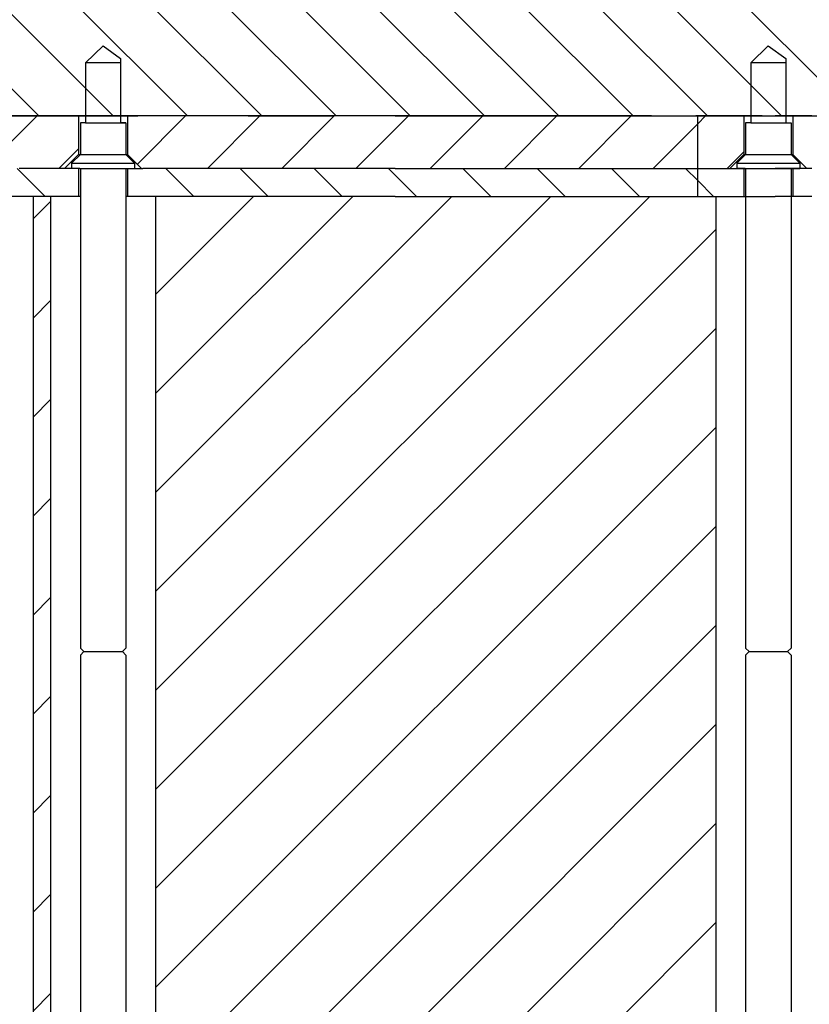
# Model space of a CAD drawing. Extents: x -1809 to 6113, y -4129 to 1471.
# Tile 18 of 197: x 82 to 104, y -2794 to -2766. Entities that reach past the tile are written whole.
import ezdxf

# ---------------------------------------------------------------- set-up
doc = ezdxf.new("R2010")
doc.units = 0
doc.linetypes.add('DASHED', pattern=[15, 7, -8])
doc.layers.get('0').update_dxf_attribs({"linetype": 'CONTINUOUS'})
doc.layers.add('1', color=7, linetype='CONTINUOUS')
pattern_1 = [(315, (-1117.57, -6268.1354), (1.0606602, 1.0606602), [])]
pattern_2 = [(45, (-1117.57, -6268.1354), (-1.4142136, 1.4142136), [])]
pattern_3 = [(45, (-1117.57, -6268.1354), (-1.0606602, 1.0606602), [])]

# ---------------------------------------------------------------- blocks, each defined once
blk = doc.blocks.new('Z-STACK', base_point=(-660.966, -2918.356))
at = {"linetype": 'CONTINUOUS'}
h = blk.add_hatch(dxfattribs=at)
h.set_pattern_fill('USER', color=6, scale=1.5, angle=45, pattern_type=0)
h.set_pattern_definition(pattern_3)
h.paths.add_polyline_path([(83.197, -2770.143), (83.197, -2769.043), (81.097, -2769.043), (81.097, -2770.143), (81.497, -2770.543), (82.797, -2770.543)])
h = blk.add_hatch(dxfattribs=at)
h.set_pattern_fill('USER', color=6, scale=1.5, angle=45, pattern_type=0)
h.set_pattern_definition(pattern_3)
h.paths.add_polyline_path([(84.597, -2770.143), (84.597, -2769.043), (87.66, -2769.043), (88.553, -2769.043), (88.66, -2769.043), (91.98, -2769.043), (92.238, -2769.043), (94.986, -2769.043), (96.897, -2769.043), (98.197, -2769.043), (99.397, -2769.043), (100.882, -2769.043), (100.882, -2770.543), (97.195, -2770.543), (96.945, -2770.543), (95.645, -2770.543), (95.395, -2770.543), (94.986, -2770.543), (92.238, -2770.543), (91.98, -2770.543), (88.553, -2770.543), (87.443, -2770.543), (85.035, -2770.543), (84.997, -2770.543)])
h = blk.add_hatch(dxfattribs=at)
h.set_pattern_fill('USER', color=6, scale=1.5, angle=45, pattern_type=0)
h.set_pattern_definition(pattern_3)
h.paths.add_polyline_path([(101.796, -2770.543), (101.796, -2770.543), (102.196, -2770.143), (102.196, -2769.043), (102.196, -2769.043), (100.882, -2769.043), (100.882, -2770.543)])
h = blk.add_hatch(dxfattribs=at)
h.set_pattern_fill('USER', color=3, scale=1.5, angle=315, pattern_type=0)
h.set_pattern_definition(pattern_1)
h.paths.add_polyline_path([(81.497, -2770.543), (81.097, -2770.543), (81.097, -2771.343), (81.897, -2771.343), (82.397, -2771.343), (83.197, -2771.343), (83.197, -2770.543), (82.997, -2770.543), (82.797, -2770.543)])
h = blk.add_hatch(dxfattribs=at)
h.set_pattern_fill('USER', color=3, scale=1.5, angle=315, pattern_type=0)
h.set_pattern_definition(pattern_1)
h.paths.add_polyline_path([(84.785, -2770.543), (84.797, -2770.543), (84.943, -2770.543), (84.997, -2770.543), (85.035, -2770.543), (87.443, -2770.543), (88.553, -2770.543), (91.98, -2770.543), (92.238, -2770.543), (94.986, -2770.543), (95.395, -2770.543), (95.645, -2770.543), (96.945, -2770.543), (97.195, -2770.543), (100.882, -2770.543), (100.882, -2771.343), (99.66, -2771.343), (99.249, -2771.343), (98.112, -2771.343), (96.249, -2771.343), (95.749, -2771.343), (94.986, -2771.343), (94.523, -2771.343), (92.886, -2771.343), (92.256, -2771.343), (92.238, -2771.343), (91.98, -2771.343), (91.749, -2771.343), (90.516, -2771.343), (89.886, -2771.343), (89.386, -2771.343), (88.837, -2771.343), (88.553, -2771.343), (88.249, -2771.343), (87.443, -2771.343), (86.936, -2771.343), (86.386, -2771.343), (85.397, -2771.343), (84.943, -2771.343), (84.597, -2771.343), (84.597, -2770.543)])
h = blk.add_hatch(dxfattribs=at)
h.set_pattern_fill('USER', color=3, scale=1.5, angle=315, pattern_type=0)
h.set_pattern_definition(pattern_1)
h.paths.add_polyline_path([(102.196, -2770.543), (102.196, -2770.543), (102.196, -2771.343), (102.196, -2771.343), (101.396, -2771.343), (101.396, -2771.343), (100.882, -2771.343), (100.882, -2770.543), (101.796, -2770.543), (101.796, -2770.543)])
h = blk.add_hatch(dxfattribs=at)
h.set_pattern_fill('USER', color=3, scale=1.5, angle=315, pattern_type=0)
h.set_pattern_definition(pattern_1)
h.paths.add_polyline_path([(105.696, -2770.543), (105.696, -2771.343), (105.696, -2771.343), (104.896, -2771.343), (104.896, -2771.343), (104.492, -2771.343), (104.396, -2771.343), (104.304, -2771.343), (104.138, -2771.343), (103.992, -2771.343), (103.88, -2771.343), (103.596, -2771.343), (103.596, -2770.543), (103.88, -2770.543), (103.992, -2770.543), (103.996, -2770.543), (104.138, -2770.543), (104.304, -2770.543), (104.492, -2770.543), (105.152, -2770.543), (105.296, -2770.543), (105.296, -2770.543), (105.402, -2770.543), (105.696, -2770.543)])
h = blk.add_hatch(dxfattribs=at)
h.set_pattern_fill('USER', color=1, scale=2, angle=45, pattern_type=0)
h.set_pattern_definition(pattern_2)
h.paths.add_polyline_path([(81.897, -2817.243), (82.397, -2817.243), (82.397, -2771.343), (81.897, -2771.343)])
at = {"layer": '1', "linetype": 'CONTINUOUS'}
h = blk.add_hatch(dxfattribs=at)
h.set_pattern_fill('USER', color=2, scale=1.5, angle=315, pattern_type=0)
h.set_pattern_definition(pattern_1)
edge = h.paths.add_edge_path()
edge.add_line((111.497, -2765.543), (115.997, -2765.543))
edge.add_line((115.997, -2765.543), (120.397, -2765.543))
edge.add_line((120.397, -2765.543), (121.797, -2765.543))
edge.add_line((121.797, -2765.543), (121.806, -2765.543))
edge.add_line((121.806, -2765.543), (121.806, -2767.643))
edge.add_spline(control_points=[(121.806, -2767.643), (121.572, -2767.876), (121.103, -2768.342), (120.635, -2768.809), (120.402, -2769.043)], knot_values=[0, 0, 0, 0, 0.991593, 1.983187, 1.983187, 1.983187, 1.983187], degree=3, periodic=0)
edge.add_line((120.402, -2769.043), (120.397, -2769.043))
edge.add_line((120.397, -2769.043), (118.442, -2769.043))
edge.add_line((118.442, -2769.043), (117.442, -2769.043))
edge.add_line((117.442, -2769.043), (117.393, -2769.043))
edge.add_line((117.393, -2769.043), (114.968, -2769.043))
edge.add_line((114.968, -2769.043), (114.846, -2769.043))
edge.add_line((114.846, -2769.043), (114.096, -2769.043))
edge.add_line((114.096, -2769.043), (114.096, -2769.043))
edge.add_line((114.096, -2769.043), (114.076, -2769.043))
edge.add_line((114.076, -2769.043), (112.696, -2769.043))
edge.add_line((112.696, -2769.043), (112.635, -2769.043))
edge.add_line((112.635, -2769.043), (111.817, -2769.043))
edge.add_line((111.817, -2769.043), (111.635, -2769.043))
edge.add_line((111.635, -2769.043), (111.221, -2769.043))
edge.add_line((111.221, -2769.043), (110.596, -2769.043))
edge.add_line((110.596, -2769.043), (110.596, -2769.043))
edge.add_line((110.596, -2769.043), (110.576, -2769.043))
edge.add_line((110.576, -2769.043), (110.221, -2769.043))
edge.add_line((110.221, -2769.043), (109.196, -2769.043))
edge.add_line((109.196, -2769.043), (107.758, -2769.043))
edge.add_line((107.758, -2769.043), (107.096, -2769.043))
edge.add_line((107.096, -2769.043), (107.096, -2769.043))
edge.add_line((107.096, -2769.043), (107.076, -2769.043))
edge.add_line((107.076, -2769.043), (106.758, -2769.043))
edge.add_line((106.758, -2769.043), (105.696, -2769.043))
edge.add_line((105.696, -2769.043), (104.294, -2769.043))
edge.add_line((104.294, -2769.043), (103.596, -2769.043))
edge.add_line((103.596, -2769.043), (103.596, -2769.043))
edge.add_line((103.596, -2769.043), (103.576, -2769.043))
edge.add_line((103.576, -2769.043), (103.294, -2769.043))
edge.add_line((103.294, -2769.043), (102.721, -2769.043))
edge.add_line((102.721, -2769.043), (102.196, -2769.043))
edge.add_line((102.196, -2769.043), (101.58, -2769.043))
edge.add_line((101.58, -2769.043), (101.508, -2769.043))
edge.add_line((101.508, -2769.043), (101.387, -2769.043))
edge.add_line((101.387, -2769.043), (101.326, -2769.043))
edge.add_line((101.326, -2769.043), (101.08, -2769.043))
edge.add_line((101.08, -2769.043), (100.826, -2769.043))
edge.add_line((100.826, -2769.043), (100.643, -2769.043))
edge.add_line((100.643, -2769.043), (99.564, -2769.043))
edge.add_line((99.564, -2769.043), (99.397, -2769.043))
edge.add_line((99.397, -2769.043), (98.432, -2769.043))
edge.add_line((98.432, -2769.043), (98.197, -2769.043))
edge.add_line((98.197, -2769.043), (97.432, -2769.043))
edge.add_line((97.432, -2769.043), (96.397, -2769.043))
edge.add_line((96.397, -2769.043), (91.215, -2769.043))
edge.add_line((91.215, -2769.043), (90.468, -2769.043))
edge.add_line((90.468, -2769.043), (90.215, -2769.043))
edge.add_line((90.215, -2769.043), (89.005, -2769.043))
edge.add_line((89.005, -2769.043), (88.041, -2769.043))
edge.add_line((88.041, -2769.043), (87.92, -2769.043))
edge.add_line((87.92, -2769.043), (87.205, -2769.043))
edge.add_line((87.205, -2769.043), (86.802, -2769.043))
edge.add_line((86.802, -2769.043), (86.136, -2769.043))
edge.add_line((86.136, -2769.043), (85.793, -2769.043))
edge.add_line((85.793, -2769.043), (85.002, -2769.043))
edge.add_line((85.002, -2769.043), (84.892, -2769.043))
edge.add_line((84.892, -2769.043), (84.736, -2769.043))
edge.add_line((84.736, -2769.043), (84.599, -2769.043))
edge.add_line((84.599, -2769.043), (84.597, -2769.043))
edge.add_line((84.597, -2769.043), (84.576, -2769.043))
edge.add_line((84.576, -2769.043), (84.397, -2769.043))
edge.add_line((84.397, -2769.043), (83.993, -2769.043))
edge.add_line((83.993, -2769.043), (83.986, -2769.043))
edge.add_line((83.986, -2769.043), (83.696, -2769.043))
edge.add_line((83.696, -2769.043), (83.406, -2769.043))
edge.add_line((83.406, -2769.043), (83.397, -2769.043))
edge.add_line((83.397, -2769.043), (83.197, -2769.043))
edge.add_line((83.197, -2769.043), (82.931, -2769.043))
edge.add_line((82.931, -2769.043), (82.799, -2769.043))
edge.add_line((82.799, -2769.043), (82.586, -2769.043))
edge.add_line((82.586, -2769.043), (82.488, -2769.043))
edge.add_line((82.488, -2769.043), (82.397, -2769.043))
edge.add_line((82.397, -2769.043), (82.046, -2769.043))
edge.add_line((82.046, -2769.043), (81.896, -2769.043))
edge.add_line((81.896, -2769.043), (81.836, -2769.043))
edge.add_line((81.836, -2769.043), (81.6, -2769.043))
edge.add_line((81.6, -2769.043), (81.531, -2769.043))
edge.add_line((81.531, -2769.043), (81.255, -2769.043))
edge.add_line((81.255, -2769.043), (81.097, -2769.043))
edge.add_line((81.097, -2769.043), (81.076, -2769.043))
edge.add_line((81.076, -2769.043), (80.888, -2769.043))
edge.add_line((80.888, -2769.043), (80.688, -2769.043))
edge.add_line((80.688, -2769.043), (80.597, -2769.043))
edge.add_line((80.597, -2769.043), (80.501, -2769.043))
edge.add_line((80.501, -2769.043), (80.436, -2769.043))
edge.add_line((80.436, -2769.043), (80.397, -2769.043))
edge.add_line((80.397, -2769.043), (80.246, -2769.043))
edge.add_line((80.246, -2769.043), (79.8, -2769.043))
edge.add_line((79.8, -2769.043), (79.773, -2769.043))
edge.add_line((79.773, -2769.043), (79.697, -2769.043))
edge.add_line((79.697, -2769.043), (79.636, -2769.043))
edge.add_line((79.636, -2769.043), (79.503, -2769.043))
edge.add_line((79.503, -2769.043), (79.488, -2769.043))
edge.add_line((79.488, -2769.043), (79.272, -2769.043))
edge.add_line((79.272, -2769.043), (79.094, -2769.043))
edge.add_line((79.094, -2769.043), (79.064, -2769.043))
edge.add_line((79.064, -2769.043), (78.931, -2769.043))
edge.add_line((78.931, -2769.043), (78.846, -2769.043))
edge.add_line((78.846, -2769.043), (78.701, -2769.043))
edge.add_line((78.701, -2769.043), (78.679, -2769.043))
edge.add_line((78.679, -2769.043), (78.597, -2769.043))
edge.add_line((78.597, -2769.043), (78.513, -2769.043))
edge.add_line((78.513, -2769.043), (78.236, -2769.043))
edge.add_line((78.236, -2769.043), (77.973, -2769.043))
edge.add_line((77.973, -2769.043), (77.872, -2769.043))
edge.add_line((77.872, -2769.043), (77.704, -2769.043))
edge.add_line((77.704, -2769.043), (77.703, -2769.043))
edge.add_line((77.703, -2769.043), (77.5, -2769.043))
edge.add_line((77.5, -2769.043), (77.446, -2769.043))
edge.add_line((77.446, -2769.043), (77.397, -2769.043))
edge.add_line((77.397, -2769.043), (77.294, -2769.043))
edge.add_line((77.294, -2769.043), (77.264, -2769.043))
edge.add_line((77.264, -2769.043), (77.219, -2769.043))
edge.add_line((77.219, -2769.043), (77.055, -2769.043))
edge.add_line((77.055, -2769.043), (76.904, -2769.043))
edge.add_line((76.904, -2769.043), (76.713, -2769.043))
edge.add_line((76.713, -2769.043), (76.526, -2769.043))
edge.add_line((76.526, -2769.043), (76.304, -2769.043))
edge.add_line((76.304, -2769.043), (76.296, -2769.043))
edge.add_line((76.296, -2769.043), (76.256, -2769.043))
edge.add_line((76.256, -2769.043), (75.982, -2769.043))
edge.add_line((75.982, -2769.043), (75.897, -2769.043))
edge.add_line((75.897, -2769.043), (75.772, -2769.043))
edge.add_line((75.772, -2769.043), (75.7, -2769.043))
edge.add_line((75.7, -2769.043), (75.655, -2769.043))
edge.add_line((75.655, -2769.043), (75.617, -2769.043))
edge.add_line((75.617, -2769.043), (75.419, -2769.043))
edge.add_line((75.419, -2769.043), (75.343, -2769.043))
edge.add_line((75.343, -2769.043), (75.227, -2769.043))
edge.add_line((75.227, -2769.043), (75.104, -2769.043))
edge.add_line((75.104, -2769.043), (74.896, -2769.043))
edge.add_line((74.896, -2769.043), (74.856, -2769.043))
edge.add_line((74.856, -2769.043), (74.838, -2769.043))
edge.add_line((74.838, -2769.043), (74.745, -2769.043))
edge.add_line((74.745, -2769.043), (74.726, -2769.043))
edge.add_line((74.726, -2769.043), (74.438, -2769.043))
edge.add_line((74.438, -2769.043), (74.372, -2769.043))
edge.add_line((74.372, -2769.043), (74.195, -2769.043))
edge.add_line((74.195, -2769.043), (74.182, -2769.043))
edge.add_line((74.182, -2769.043), (73.992, -2769.043))
edge.add_line((73.992, -2769.043), (73.94, -2769.043))
edge.add_line((73.94, -2769.043), (73.856, -2769.043))
edge.add_line((73.856, -2769.043), (73.817, -2769.043))
edge.add_line((73.817, -2769.043), (73.688, -2769.043))
edge.add_line((73.688, -2769.043), (73.543, -2769.043))
edge.add_line((73.543, -2769.043), (73.468, -2769.043))
edge.add_line((73.468, -2769.043), (73.438, -2769.043))
edge.add_line((73.438, -2769.043), (73.427, -2769.043))
edge.add_line((73.427, -2769.043), (73.226, -2769.043))
edge.add_line((73.226, -2769.043), (73.038, -2769.043))
edge.add_line((73.038, -2769.043), (72.945, -2769.043))
edge.add_line((72.945, -2769.043), (72.807, -2769.043))
edge.add_line((72.807, -2769.043), (72.797, -2769.043))
edge.add_line((72.797, -2769.043), (72.795, -2769.043))
edge.add_line((72.795, -2769.043), (72.62, -2769.043))
edge.add_line((72.62, -2769.043), (72.585, -2769.043))
edge.add_line((72.585, -2769.043), (72.164, -2769.043))
edge.add_line((72.164, -2769.043), (72.14, -2769.043))
edge.add_line((72.14, -2769.043), (72.096, -2769.043))
edge.add_line((72.096, -2769.043), (72.093, -2769.043))
edge.add_line((72.093, -2769.043), (72.088, -2769.043))
edge.add_line((72.088, -2769.043), (72.061, -2769.043))
edge.add_line((72.061, -2769.043), (72.056, -2769.043))
edge.add_line((72.056, -2769.043), (71.898, -2769.043))
edge.add_line((71.898, -2769.043), (71.826, -2769.043))
edge.add_line((71.826, -2769.043), (71.668, -2769.043))
edge.add_line((71.668, -2769.043), (71.397, -2769.043))
edge.add_line((71.397, -2769.043), (71.397, -2769.043))
edge.add_line((71.397, -2769.043), (71.397, -2765.543))
edge.add_line((71.397, -2765.543), (72.397, -2765.543))
edge.add_line((72.397, -2765.543), (92.577, -2765.543))
edge.add_line((92.577, -2765.543), (97.397, -2765.543))
edge.add_line((97.397, -2765.543), (103.615, -2765.543))
edge.add_line((103.615, -2765.543), (109.804, -2765.543))
edge.add_line((109.804, -2765.543), (111.497, -2765.543))
h = blk.add_hatch(dxfattribs=at)
h.set_pattern_fill('USER', color=1, scale=2, angle=45, pattern_type=0)
h.set_pattern_definition(pattern_2)
h.paths.add_polyline_path([(96.249, -2771.343), (95.749, -2771.343), (94.986, -2771.343), (94.523, -2771.343), (92.886, -2771.343), (92.256, -2771.343), (92.238, -2771.343), (91.98, -2771.343), (91.749, -2771.343), (90.516, -2771.343), (89.886, -2771.343), (89.386, -2771.343), (88.837, -2771.343), (88.553, -2771.343), (88.249, -2771.343), (87.443, -2771.343), (86.936, -2771.343), (86.386, -2771.343), (85.397, -2771.343), (85.397, -2817.243), (86.386, -2817.243), (86.936, -2817.243), (88.249, -2817.243), (88.837, -2817.243), (89.386, -2817.243), (89.886, -2817.243), (90.516, -2817.243), (91.749, -2817.243), (92.256, -2817.243), (92.886, -2817.243), (94.523, -2817.243), (95.749, -2817.243), (96.249, -2817.243), (98.112, -2817.243), (99.249, -2817.243), (99.66, -2817.243), (101.396, -2817.243), (101.396, -2817.243), (101.396, -2771.343), (101.396, -2771.343), (99.66, -2771.343), (99.249, -2771.343), (98.112, -2771.343)])
at = {"color": 2, "linetype": 'CONTINUOUS'}
for p, q in [((83.397, -2767.523), (83.897, -2767.043)), ((83.897, -2767.043), (84.397, -2767.403)), ((102.396, -2767.523), (102.896, -2767.043)), ((102.896, -2767.043), (103.396, -2767.403)), ((84.397, -2767.403), (84.397, -2767.523)), ((103.396, -2767.403), (103.396, -2767.523)), ((83.397, -2767.523), (83.397, -2769.043)), ((84.397, -2767.523), (84.397, -2769.043)), ((102.396, -2767.523), (102.396, -2769.043)), ((103.396, -2767.523), (103.396, -2769.043)), ((81.255, -2769.043), (81.531, -2769.043)), ((81.531, -2769.043), (81.6, -2769.043)), ((81.6, -2769.043), (81.836, -2769.043)), ((81.836, -2769.043), (81.896, -2769.043)), ((81.896, -2769.043), (82.046, -2769.043)), ((82.046, -2769.043), (82.397, -2769.043)), ((82.397, -2769.043), (82.488, -2769.043)), ((82.488, -2769.043), (82.586, -2769.043)), ((82.586, -2769.043), (82.799, -2769.043)), ((82.799, -2769.043), (82.931, -2769.043)), ((82.931, -2769.043), (83.197, -2769.043)), ((83.197, -2769.043), (83.397, -2769.043)), ((83.397, -2769.043), (83.397, -2769.243)), ((83.397, -2769.043), (83.406, -2769.043)), ((83.406, -2769.043), (83.696, -2769.043)), ((83.696, -2769.043), (83.986, -2769.043)), ((83.986, -2769.043), (83.993, -2769.043)), ((83.993, -2769.043), (84.397, -2769.043)), ((84.397, -2769.043), (84.397, -2769.243)), ((84.397, -2769.043), (84.576, -2769.043)), ((84.576, -2769.043), (84.597, -2769.043)), ((84.597, -2769.043), (84.599, -2769.043)), ((84.599, -2769.043), (84.736, -2769.043)), ((84.736, -2769.043), (84.892, -2769.043)), ((85.002, -2769.043), (84.892, -2769.043)), ((85.793, -2769.043), (85.002, -2769.043)), ((86.136, -2769.043), (85.793, -2769.043)), ((86.802, -2769.043), (86.136, -2769.043)), ((87.205, -2769.043), (86.802, -2769.043)), ((87.92, -2769.043), (87.205, -2769.043)), ((88.041, -2769.043), (87.92, -2769.043)), ((88.041, -2769.043), (89.005, -2769.043)), ((89.005, -2769.043), (90.215, -2769.043)), ((90.215, -2769.043), (90.468, -2769.043)), ((91.215, -2769.043), (90.468, -2769.043)), ((96.397, -2769.043), (91.215, -2769.043)), ((97.432, -2769.043), (96.397, -2769.043)), ((98.197, -2769.043), (97.432, -2769.043)), ((98.432, -2769.043), (98.197, -2769.043)), ((99.397, -2769.043), (98.432, -2769.043)), ((99.564, -2769.043), (99.397, -2769.043)), ((99.564, -2769.043), (100.643, -2769.043)), ((100.643, -2769.043), (100.826, -2769.043)), ((101.08, -2769.043), (100.826, -2769.043)), ((101.326, -2769.043), (101.08, -2769.043)), ((101.387, -2769.043), (101.326, -2769.043)), ((101.508, -2769.043), (101.387, -2769.043)), ((101.58, -2769.043), (101.508, -2769.043)), ((102.196, -2769.043), (101.58, -2769.043)), ((102.721, -2769.043), (102.196, -2769.043)), ((102.396, -2769.043), (102.396, -2769.243)), ((102.721, -2769.043), (103.294, -2769.043)), ((103.294, -2769.043), (103.576, -2769.043)), ((103.396, -2769.043), (103.396, -2769.243)), ((103.576, -2769.043), (103.596, -2769.043)), ((103.596, -2769.043), (104.294, -2769.043)), ((83.247, -2769.243), (83.247, -2770.143)), ((83.397, -2769.243), (83.247, -2769.243)), ((84.397, -2769.243), (84.547, -2769.243)), ((84.547, -2769.243), (84.547, -2770.143)), ((102.396, -2769.243), (102.246, -2769.243)), ((102.246, -2769.243), (102.246, -2770.143)), ((103.396, -2769.243), (103.546, -2769.243)), ((103.546, -2769.243), (103.546, -2770.143)), ((82.997, -2770.393), (83.247, -2770.143)), ((84.797, -2770.393), (84.547, -2770.143)), ((101.996, -2770.393), (102.246, -2770.143)), ((103.796, -2770.393), (103.546, -2770.143)), ((82.997, -2770.393), (82.997, -2770.543)), ((83.197, -2770.543), (82.997, -2770.543)), ((83.235, -2770.543), (83.197, -2770.543)), ((83.235, -2770.543), (83.247, -2770.543)), ((83.247, -2770.543), (83.247, -2784.243)), ((84.547, -2770.543), (84.547, -2784.243)), ((84.547, -2770.543), (84.597, -2770.543)), ((84.597, -2770.543), (84.785, -2770.543)), ((84.797, -2770.393), (84.797, -2770.543)), ((101.996, -2770.393), (101.996, -2770.543)), ((102.196, -2770.543), (101.996, -2770.543)), ((102.235, -2770.543), (102.196, -2770.543)), ((102.235, -2770.543), (102.246, -2770.543)), ((102.246, -2770.543), (102.246, -2784.243)), ((103.546, -2770.543), (103.596, -2770.543)), ((103.546, -2770.543), (103.546, -2784.243)), ((103.596, -2770.543), (103.785, -2770.543)), ((103.796, -2770.393), (103.796, -2770.543)), ((83.247, -2784.243), (83.347, -2784.343)), ((83.247, -2784.443), (83.347, -2784.343)), ((84.547, -2784.243), (84.447, -2784.343)), ((84.547, -2784.443), (84.447, -2784.343)), ((102.246, -2784.243), (102.346, -2784.343)), ((102.246, -2784.443), (102.346, -2784.343)), ((103.546, -2784.243), (103.446, -2784.343)), ((103.546, -2784.443), (103.446, -2784.343)), ((83.247, -2784.443), (83.247, -2802.743)), ((84.547, -2784.443), (84.547, -2802.743)), ((102.246, -2784.443), (102.246, -2802.743)), ((103.546, -2784.443), (103.546, -2802.743))]:
    blk.add_line(p, q, dxfattribs=at)
at = {"color": 6, "linetype": 'CONTINUOUS'}
for p, q in [((83.197, -2769.043), (81.097, -2769.043)), ((83.197, -2769.043), (83.197, -2770.143)), ((84.597, -2769.043), (84.597, -2770.143)), ((87.66, -2769.043), (84.597, -2769.043)), ((88.553, -2769.043), (87.66, -2769.043)), ((88.66, -2769.043), (88.553, -2769.043)), ((91.98, -2769.043), (88.66, -2769.043)), ((92.238, -2769.043), (91.98, -2769.043)), ((92.238, -2769.043), (94.986, -2769.043)), ((94.986, -2769.043), (96.897, -2769.043)), ((96.897, -2769.043), (98.197, -2769.043)), ((98.197, -2769.043), (99.397, -2769.043)), ((99.397, -2769.043), (100.882, -2769.043)), ((100.882, -2769.043), (102.196, -2769.043)), ((100.882, -2770.543), (100.882, -2769.043)), ((102.196, -2769.043), (102.196, -2769.043)), ((102.196, -2769.043), (102.196, -2770.143)), ((103.88, -2769.043), (103.596, -2769.043)), ((103.596, -2769.043), (103.596, -2770.143)), ((103.992, -2769.043), (103.88, -2769.043)), ((104.138, -2769.043), (103.992, -2769.043)), ((82.797, -2770.543), (83.197, -2770.143)), ((83.197, -2770.143), (83.227, -2770.143)), ((83.227, -2770.143), (83.236, -2770.143)), ((83.236, -2770.143), (83.247, -2770.143)), ((84.547, -2770.143), (84.564, -2770.143)), ((84.564, -2770.143), (84.566, -2770.143)), ((84.566, -2770.143), (84.597, -2770.143)), ((84.997, -2770.543), (84.597, -2770.143)), ((101.796, -2770.543), (102.196, -2770.143)), ((102.196, -2770.143), (102.557, -2770.143)), ((102.196, -2770.143), (102.196, -2770.143)), ((102.557, -2770.143), (102.841, -2770.143)), ((102.841, -2770.143), (102.882, -2770.143)), ((102.882, -2770.143), (102.925, -2770.143)), ((102.925, -2770.143), (102.935, -2770.143)), ((102.935, -2770.143), (102.936, -2770.143)), ((102.936, -2770.143), (102.989, -2770.143)), ((102.989, -2770.143), (103.031, -2770.143)), ((103.031, -2770.143), (103.299, -2770.143)), ((103.299, -2770.143), (103.426, -2770.143)), ((103.426, -2770.143), (103.519, -2770.143)), ((103.519, -2770.143), (103.596, -2770.143)), ((103.996, -2770.543), (103.596, -2770.143)), ((82.797, -2770.543), (81.497, -2770.543)), ((84.997, -2770.543), (85.035, -2770.543)), ((87.443, -2770.543), (85.035, -2770.543)), ((88.553, -2770.543), (87.443, -2770.543)), ((91.98, -2770.543), (88.553, -2770.543)), ((92.238, -2770.543), (91.98, -2770.543)), ((92.238, -2770.543), (94.986, -2770.543)), ((94.986, -2770.543), (95.395, -2770.543)), ((95.395, -2770.543), (95.645, -2770.543)), ((95.645, -2770.543), (96.945, -2770.543)), ((96.945, -2770.543), (97.195, -2770.543)), ((97.195, -2770.543), (100.882, -2770.543)), ((100.882, -2770.543), (101.796, -2770.543)), ((101.796, -2770.543), (101.796, -2770.543)), ((104.138, -2770.543), (103.996, -2770.543))]:
    blk.add_line(p, q, dxfattribs=at)
at = {"color": 7, "linetype": 'DASHED'}
for p, q in [((83.197, -2769.043), (81.097, -2769.043)), ((81.255, -2769.043), (81.531, -2769.043)), ((81.255, -2769.043), (81.531, -2769.043)), ((81.531, -2769.043), (81.6, -2769.043)), ((81.531, -2769.043), (81.6, -2769.043)), ((81.6, -2769.043), (81.836, -2769.043)), ((81.6, -2769.043), (81.836, -2769.043)), ((81.836, -2769.043), (81.896, -2769.043)), ((81.836, -2769.043), (81.896, -2769.043)), ((81.896, -2769.043), (82.046, -2769.043)), ((81.896, -2769.043), (82.046, -2769.043)), ((82.046, -2769.043), (82.397, -2769.043)), ((82.046, -2769.043), (82.397, -2769.043)), ((82.397, -2769.043), (82.488, -2769.043)), ((82.397, -2769.043), (82.488, -2769.043)), ((82.488, -2769.043), (82.586, -2769.043)), ((82.488, -2769.043), (82.586, -2769.043)), ((82.586, -2769.043), (82.799, -2769.043)), ((82.586, -2769.043), (82.799, -2769.043)), ((82.799, -2769.043), (82.931, -2769.043)), ((82.799, -2769.043), (82.931, -2769.043)), ((82.931, -2769.043), (83.197, -2769.043)), ((82.931, -2769.043), (83.197, -2769.043)), ((83.197, -2769.043), (83.397, -2769.043)), ((83.197, -2769.043), (83.397, -2769.043)), ((83.397, -2769.043), (83.197, -2769.043)), ((83.397, -2769.043), (83.406, -2769.043)), ((83.397, -2769.043), (83.406, -2769.043)), ((83.635, -2769.043), (83.397, -2769.043)), ((83.406, -2769.043), (83.696, -2769.043)), ((83.406, -2769.043), (83.696, -2769.043)), ((84.397, -2769.043), (83.635, -2769.043)), ((83.696, -2769.043), (83.986, -2769.043)), ((83.696, -2769.043), (83.986, -2769.043)), ((83.986, -2769.043), (83.993, -2769.043)), ((83.986, -2769.043), (83.993, -2769.043)), ((83.993, -2769.043), (84.397, -2769.043)), ((83.993, -2769.043), (84.397, -2769.043)), ((84.397, -2769.043), (84.576, -2769.043)), ((84.397, -2769.043), (84.576, -2769.043)), ((84.597, -2769.043), (84.397, -2769.043)), ((84.576, -2769.043), (84.597, -2769.043)), ((84.576, -2769.043), (84.597, -2769.043)), ((84.597, -2769.043), (84.599, -2769.043)), ((84.597, -2769.043), (84.599, -2769.043)), ((87.66, -2769.043), (84.597, -2769.043)), ((84.599, -2769.043), (84.736, -2769.043)), ((84.599, -2769.043), (84.736, -2769.043)), ((84.736, -2769.043), (84.892, -2769.043)), ((84.736, -2769.043), (84.892, -2769.043)), ((85.002, -2769.043), (84.892, -2769.043)), ((85.002, -2769.043), (84.892, -2769.043)), ((85.793, -2769.043), (85.002, -2769.043)), ((85.793, -2769.043), (85.002, -2769.043)), ((86.136, -2769.043), (85.793, -2769.043)), ((86.136, -2769.043), (85.793, -2769.043)), ((86.802, -2769.043), (86.136, -2769.043)), ((86.802, -2769.043), (86.136, -2769.043)), ((87.205, -2769.043), (86.802, -2769.043)), ((87.205, -2769.043), (86.802, -2769.043)), ((87.92, -2769.043), (87.205, -2769.043)), ((87.92, -2769.043), (87.205, -2769.043)), ((88.553, -2769.043), (87.66, -2769.043)), ((88.041, -2769.043), (87.92, -2769.043)), ((88.041, -2769.043), (87.92, -2769.043)), ((88.041, -2769.043), (89.005, -2769.043)), ((88.041, -2769.043), (89.005, -2769.043)), ((88.66, -2769.043), (88.553, -2769.043)), ((91.98, -2769.043), (88.66, -2769.043)), ((89.005, -2769.043), (90.215, -2769.043)), ((89.005, -2769.043), (90.215, -2769.043)), ((90.215, -2769.043), (90.468, -2769.043)), ((90.215, -2769.043), (90.468, -2769.043)), ((91.215, -2769.043), (90.468, -2769.043)), ((91.215, -2769.043), (90.468, -2769.043)), ((96.397, -2769.043), (91.215, -2769.043)), ((96.397, -2769.043), (91.215, -2769.043)), ((92.238, -2769.043), (91.98, -2769.043)), ((92.238, -2769.043), (94.986, -2769.043)), ((94.986, -2769.043), (96.897, -2769.043)), ((97.432, -2769.043), (96.397, -2769.043)), ((97.432, -2769.043), (96.397, -2769.043)), ((96.897, -2769.043), (98.197, -2769.043)), ((98.197, -2769.043), (97.432, -2769.043)), ((98.197, -2769.043), (97.432, -2769.043)), ((98.432, -2769.043), (98.197, -2769.043)), ((99.397, -2769.043), (98.432, -2769.043)), ((99.564, -2769.043), (99.397, -2769.043)), ((99.564, -2769.043), (100.643, -2769.043)), ((100.643, -2769.043), (100.826, -2769.043)), ((101.08, -2769.043), (100.826, -2769.043)), ((101.326, -2769.043), (101.08, -2769.043)), ((101.387, -2769.043), (101.326, -2769.043)), ((101.508, -2769.043), (101.387, -2769.043)), ((101.58, -2769.043), (101.508, -2769.043)), ((102.196, -2769.043), (101.58, -2769.043)), ((102.721, -2769.043), (102.196, -2769.043)), ((102.721, -2769.043), (103.294, -2769.043)), ((103.294, -2769.043), (103.576, -2769.043)), ((103.576, -2769.043), (103.596, -2769.043)), ((103.596, -2769.043), (103.596, -2769.043)), ((103.596, -2769.043), (104.294, -2769.043)), ((83.397, -2769.243), (83.247, -2769.243)), ((83.397, -2769.243), (83.247, -2769.243)), ((84.547, -2769.243), (84.397, -2769.243)), ((84.397, -2769.243), (84.547, -2769.243)), ((81.897, -2771.343), (81.097, -2771.343)), ((82.397, -2771.343), (81.897, -2771.343)), ((83.197, -2771.343), (82.397, -2771.343)), ((83.247, -2771.343), (83.197, -2771.343)), ((84.597, -2771.343), (84.547, -2771.343)), ((84.943, -2771.343), (84.597, -2771.343)), ((85.397, -2771.343), (84.943, -2771.343)), ((86.386, -2771.343), (85.397, -2771.343)), ((86.936, -2771.343), (86.386, -2771.343)), ((87.443, -2771.343), (86.936, -2771.343)), ((88.249, -2771.343), (87.443, -2771.343)), ((88.553, -2771.343), (88.249, -2771.343)), ((88.837, -2771.343), (88.553, -2771.343)), ((89.386, -2771.343), (88.837, -2771.343)), ((89.886, -2771.343), (89.386, -2771.343)), ((90.516, -2771.343), (89.886, -2771.343)), ((91.749, -2771.343), (90.516, -2771.343)), ((91.98, -2771.343), (91.749, -2771.343)), ((92.238, -2771.343), (91.98, -2771.343)), ((92.238, -2771.343), (92.256, -2771.343)), ((92.256, -2771.343), (92.886, -2771.343)), ((92.886, -2771.343), (94.523, -2771.343)), ((94.523, -2771.343), (94.986, -2771.343)), ((94.986, -2771.343), (95.749, -2771.343)), ((95.749, -2771.343), (96.249, -2771.343)), ((96.249, -2771.343), (98.112, -2771.343)), ((98.112, -2771.343), (99.249, -2771.343)), ((99.249, -2771.343), (99.66, -2771.343)), ((99.66, -2771.343), (101.396, -2771.343)), ((101.396, -2771.343), (102.196, -2771.343)), ((101.396, -2771.343), (101.396, -2771.343)), ((102.196, -2771.343), (103.022, -2771.343)), ((102.196, -2771.343), (102.196, -2771.343)), ((103.022, -2771.343), (103.091, -2771.343)), ((103.259, -2771.343), (103.091, -2771.343)), ((103.591, -2771.343), (103.259, -2771.343)), ((103.596, -2771.343), (103.591, -2771.343)), ((103.88, -2771.343), (103.596, -2771.343)), ((103.992, -2771.343), (103.88, -2771.343)), ((104.138, -2771.343), (103.992, -2771.343))]:
    blk.add_line(p, q, dxfattribs=at)
at = {"color": 6, "linetype": 'DASHED'}
for p, q in [((83.397, -2769.043), (83.197, -2769.043)), ((83.635, -2769.043), (83.397, -2769.043)), ((84.397, -2769.043), (83.635, -2769.043)), ((84.597, -2769.043), (84.397, -2769.043)), ((102.196, -2769.043), (103.022, -2769.043)), ((103.022, -2769.043), (103.091, -2769.043)), ((103.591, -2769.043), (103.091, -2769.043)), ((103.596, -2769.043), (103.591, -2769.043)), ((82.997, -2770.543), (82.797, -2770.543)), ((83.197, -2770.543), (82.997, -2770.543)), ((83.235, -2770.543), (83.197, -2770.543)), ((83.235, -2770.543), (83.247, -2770.543)), ((84.547, -2770.543), (84.597, -2770.543)), ((84.597, -2770.543), (84.785, -2770.543)), ((84.785, -2770.543), (84.797, -2770.543)), ((84.797, -2770.543), (84.943, -2770.543)), ((84.943, -2770.543), (84.997, -2770.543)), ((101.796, -2770.543), (102.196, -2770.543)), ((102.196, -2770.543), (103.022, -2770.543)), ((102.196, -2770.543), (102.196, -2770.543)), ((103.022, -2770.543), (103.091, -2770.543)), ((103.591, -2770.543), (103.091, -2770.543)), ((103.596, -2770.543), (103.591, -2770.543)), ((103.88, -2770.543), (103.596, -2770.543)), ((103.992, -2770.543), (103.88, -2770.543)), ((103.996, -2770.543), (103.992, -2770.543))]:
    blk.add_line(p, q, dxfattribs=at)
at = {"color": 2, "linetype": 'DASHED'}
for p, q in [((103.596, -2769.043), (103.596, -2769.043)), ((84.785, -2770.543), (84.797, -2770.543)), ((103.785, -2770.543), (103.796, -2770.543))]:
    blk.add_line(p, q, dxfattribs=at)
at = {"color": 3, "linetype": 'DASHED'}
for p, q in [((82.797, -2770.543), (81.497, -2770.543)), ((83.235, -2770.543), (83.197, -2770.543)), ((83.235, -2770.543), (83.247, -2770.543)), ((84.547, -2770.543), (84.597, -2770.543)), ((84.997, -2770.543), (85.035, -2770.543)), ((87.443, -2770.543), (85.035, -2770.543)), ((88.553, -2770.543), (87.443, -2770.543)), ((91.98, -2770.543), (88.553, -2770.543)), ((92.238, -2770.543), (91.98, -2770.543)), ((92.238, -2770.543), (94.986, -2770.543)), ((94.986, -2770.543), (95.395, -2770.543)), ((95.395, -2770.543), (95.645, -2770.543)), ((95.645, -2770.543), (96.945, -2770.543)), ((96.945, -2770.543), (97.195, -2770.543)), ((97.195, -2770.543), (100.882, -2770.543)), ((100.882, -2770.543), (101.796, -2770.543)), ((101.796, -2770.543), (101.796, -2770.543)), ((104.138, -2770.543), (103.996, -2770.543))]:
    blk.add_line(p, q, dxfattribs=at)
at = {"color": 3, "linetype": 'CONTINUOUS'}
for p, q in [((82.997, -2770.543), (82.797, -2770.543)), ((83.197, -2770.543), (82.997, -2770.543)), ((83.197, -2770.543), (83.197, -2771.343)), ((84.597, -2770.543), (84.785, -2770.543)), ((84.597, -2770.543), (84.597, -2771.343)), ((84.785, -2770.543), (84.797, -2770.543)), ((84.797, -2770.543), (84.943, -2770.543)), ((84.943, -2770.543), (84.997, -2770.543)), ((100.882, -2771.343), (100.882, -2770.543)), ((101.796, -2770.543), (102.196, -2770.543)), ((102.196, -2770.543), (103.022, -2770.543)), ((102.196, -2770.543), (102.196, -2771.343)), ((102.196, -2770.543), (102.196, -2770.543)), ((103.022, -2770.543), (103.091, -2770.543)), ((103.591, -2770.543), (103.091, -2770.543)), ((103.596, -2770.543), (103.591, -2770.543)), ((103.88, -2770.543), (103.596, -2770.543)), ((103.596, -2770.543), (103.596, -2771.343)), ((103.992, -2770.543), (103.88, -2770.543)), ((103.996, -2770.543), (103.992, -2770.543)), ((81.897, -2771.343), (81.097, -2771.343)), ((82.397, -2771.343), (81.897, -2771.343)), ((83.197, -2771.343), (82.397, -2771.343)), ((83.247, -2771.343), (83.197, -2771.343)), ((84.597, -2771.343), (84.547, -2771.343)), ((84.943, -2771.343), (84.597, -2771.343)), ((85.397, -2771.343), (84.943, -2771.343)), ((86.386, -2771.343), (85.397, -2771.343)), ((86.936, -2771.343), (86.386, -2771.343)), ((87.443, -2771.343), (86.936, -2771.343)), ((88.249, -2771.343), (87.443, -2771.343)), ((88.553, -2771.343), (88.249, -2771.343)), ((88.837, -2771.343), (88.553, -2771.343)), ((89.386, -2771.343), (88.837, -2771.343)), ((89.886, -2771.343), (89.386, -2771.343)), ((90.516, -2771.343), (89.886, -2771.343)), ((91.749, -2771.343), (90.516, -2771.343)), ((91.98, -2771.343), (91.749, -2771.343)), ((92.238, -2771.343), (91.98, -2771.343)), ((92.238, -2771.343), (92.256, -2771.343)), ((92.256, -2771.343), (92.886, -2771.343)), ((92.886, -2771.343), (94.523, -2771.343)), ((94.523, -2771.343), (94.986, -2771.343)), ((94.986, -2771.343), (95.749, -2771.343)), ((95.749, -2771.343), (96.249, -2771.343)), ((96.249, -2771.343), (98.112, -2771.343)), ((98.112, -2771.343), (99.249, -2771.343)), ((99.249, -2771.343), (99.66, -2771.343)), ((99.66, -2771.343), (100.882, -2771.343)), ((100.882, -2771.343), (101.396, -2771.343)), ((101.396, -2771.343), (102.196, -2771.343)), ((101.396, -2771.343), (101.396, -2771.343)), ((102.196, -2771.343), (103.022, -2771.343)), ((102.196, -2771.343), (102.196, -2771.343)), ((103.022, -2771.343), (103.091, -2771.343)), ((103.259, -2771.343), (103.091, -2771.343)), ((103.591, -2771.343), (103.259, -2771.343)), ((103.596, -2771.343), (103.591, -2771.343)), ((103.88, -2771.343), (103.596, -2771.343)), ((103.992, -2771.343), (103.88, -2771.343)), ((104.138, -2771.343), (103.992, -2771.343))]:
    blk.add_line(p, q, dxfattribs=at)
at = {"color": 7, "linetype": 'CONTINUOUS'}
for p, q in [((81.897, -2771.343), (81.897, -2817.243)), ((82.397, -2771.343), (82.397, -2817.243)), ((85.397, -2771.343), (85.397, -2817.243)), ((101.396, -2771.343), (101.396, -2817.243))]:
    blk.add_line(p, q, dxfattribs=at)
at = {"layer": '1', "color": 2, "linetype": 'CONTINUOUS'}
for p, q in [((84.397, -2767.523), (83.397, -2767.523)), ((103.396, -2767.523), (102.396, -2767.523)), ((83.397, -2769.243), (84.397, -2769.243)), ((102.396, -2769.243), (103.396, -2769.243)), ((83.247, -2770.143), (84.547, -2770.143)), ((102.246, -2770.143), (103.546, -2770.143)), ((82.997, -2770.393), (84.797, -2770.393)), ((83.247, -2770.543), (84.547, -2770.543)), ((101.996, -2770.393), (103.796, -2770.393)), ((102.246, -2770.543), (103.546, -2770.543)), ((83.347, -2784.343), (84.447, -2784.343)), ((102.346, -2784.343), (103.446, -2784.343))]:
    blk.add_line(p, q, dxfattribs=at)

msp = doc.modelspace()

# ---------------------------------------------------------------- block references
at = {"layer": '1'}
msp.add_blockref('Z-STACK', (-660.966, -2918.356), dxfattribs=at)

doc.saveas('drawing.dxf')
